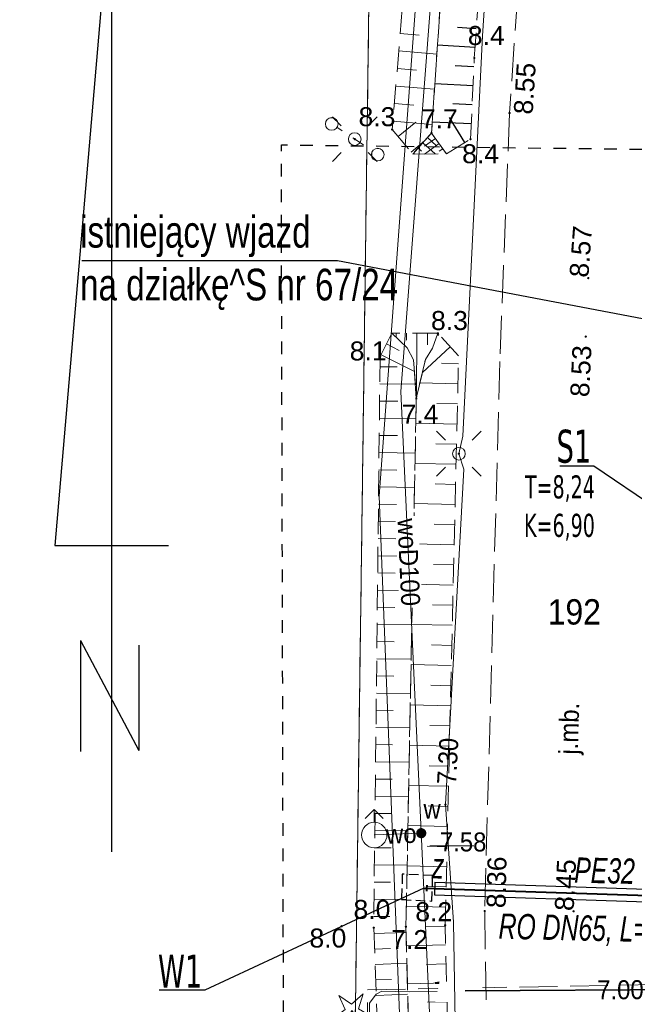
# Model space of a CAD drawing. Extents: x 5477991 to 5478204, y 5952118 to 5952269.
# Tile 4 of 9: x 5478103 to 5478127, y 5952196 to 5952235. Entities that reach past the tile are written whole.
import ezdxf
from ezdxf.enums import TextEntityAlignment as Align

# ---------------------------------------------------------------- set-up
doc = ezdxf.new("R2010")
doc.units = 0
doc.header["$LTSCALE"] = 0.5
for name, pattern in [('1 1', [2, 1, -1]), ('2 1', [3, 2, -1]), ('3 1', [4, 3, -1]), ('BLP', [2, 1, -1]), ('EGKK', [4, 3, -1]), ('HIDDEN', [0.375, 0.25, -0.125])]:
    doc.linetypes.add(name, pattern=pattern)
doc.layers.get('0').update_dxf_attribs({"color": 251})
for name, color, linetype, lineweight in [('--- 01 WODA', 150, 'Continuous', 50), ('--- 01 WODA OPIS', 5, 'Continuous', 18), ('--- 01 WODA OZNACZENIA', 160, 'Continuous', 25), ('--- 02 KS OZNACZENIA', 34, 'Continuous', 25), ('EGDE', 7, 'Continuous', 20), ('EGDE_O', 7, 'Continuous', 20), ('EGKK', 251, 'Continuous', 20), ('EGPG', 251, 'Continuous', 20), ('EGPG_O', 251, 'Continuous', 20), ('OTK', 251, 'Continuous', 20), ('OTK_O', 251, 'Continuous', 20), ('OTR', 251, 'Continuous', 20), ('OTRN', 251, 'Continuous', 20), ('OTRN_O', 251, 'Continuous', 18), ('OTRS', 251, 'Continuous', 20), ('OTRS_O', 251, 'Continuous', 18), ('OTZ', 7, 'Continuous', 20), ('SUE', 251, 'Continuous', 20), ('SUL', 251, 'Continuous', 20), ('SUP', 251, 'Continuous', 20), ('SUPS', 251, 'Continuous', 20), ('SUPS_O', 251, 'Continuous', 0), ('SUW', 251, 'Continuous', 20), ('SUW_O', 251, 'Continuous', 20)]:
    doc.layers.add(name, color=color, linetype=linetype, lineweight=lineweight)
for name, color, linetype in [('---01-PRZYŁĄCZE', 5, 'Continuous'), ('--OPISY', 7, 'Continuous'), ('Strzałka', 251, 'Continuous')]:
    doc.layers.add(name, color=color, linetype=linetype)
doc.styles.add('1-500', font='arial.ttf', dxfattribs={"width": 0.75, "height": 1.25})
doc.styles.add('BDOT', font='Arial.ttf', dxfattribs={"width": 0.9})
doc.styles.add('EGBP', font='arial.ttf')
doc.styles.add('EGiB', font='Arial.ttf', dxfattribs={"width": 0.9})
doc.styles.add('GENERATED_STYLE_5', font='ariali.ttf')
doc.styles.add('GESUT', font='Arial.ttf', dxfattribs={"width": 0.9})
doc.styles.add('PZ', font='romand.shx', dxfattribs={"width": 0.7})
doc.dimstyles.new('PZ', dxfattribs={"dimscale": 0.5, "dimtxt": 2.2, "dimasz": 0, "dimexe": 0, "dimexo": 0, "dimgap": 0.5, "dimtad": 1, "dimdec": 1, "dimlfac": 0.1, "dimzin": 0, "dimdsep": 46, "dimtxsty": 'PZ', "dimcen": 0.09, "dimse1": 1, "dimse2": 1, "dimsd1": 1, "dimsd2": 1, "dimclrd": 8, "dimclre": 8, "dimclrt": 256, "dimadec": 0, "dimazin": 0, "dimtfac": 1, "dimtdec": 1, "dimtofl": 0, "dimtmove": 1, "dimatfit": 3, "dimfxl": 1, "dimtolj": 1, "dimtzin": 0, "dimarcsym": 0})

# ---------------------------------------------------------------- blocks, each defined once
blk = doc.blocks.new('OTZG')
at = {"layer": 'OTZ', "color": 0, "lineweight": 18}
for p, q in [((-1.04, 1.267, 0.5), (-0.035, 0.564, 0.5)), ((-0.547, 0.141, 0.5), (-1.04, 1.267, 0.5)), ((-0.035, 0.564, 0.5), (0.884, 1.381, 0.5)), ((0.884, 1.381, 0.5), (0.525, 0.208, 0.5)), ((-1.527, -0.597, 0.5), (-0.547, 0.141, 0.5)), ((0.525, 0.208, 0.5), (1.586, -0.414, 0.5)), ((-0.303, -0.477, 0.5), (-1.527, -0.597, 0.5)), ((0.096, -1.637, 0.5), (-0.303, -0.477, 0.5)), ((0.36, -0.435, 0.5), (0.096, -1.637, 0.5)), ((1.586, -0.414, 0.5), (0.36, -0.435, 0.5))]:
    blk.add_line(p, q, dxfattribs=at)
at = {"layer": 'OTZ', "color": 0, "lineweight": 18, "const_width": 0.1}
blk.add_lwpolyline([(-0.05, 0, 1), (0.05, 0, 1)], format="xyb", close=True, dxfattribs=at)
blk = doc.blocks.new('OTRN')
at = {"layer": 'OTRN', "color": 0, "const_width": 0.09}
blk.add_lwpolyline([(-0.045, 0, 1), (0.045, 0, 1)], format="xyb", close=True, dxfattribs=at)
at = {"layer": 'OTRN_O', "color": 0, "style": 'BDOT'}
blk.add_attdef('RZEDNA', (0.514, 0.515), '', height=1.5, dxfattribs=at)
blk = doc.blocks.new('OTRS')
at = {"layer": 'OTRS', "color": 0, "lineweight": -3, "const_width": 0.09}
blk.add_lwpolyline([(-0.045, 0, 1), (0.045, 0, 1)], format="xyb", close=True, dxfattribs=at)
at = {"layer": 'OTRS_O', "color": 0, "style": 'BDOT'}
blk.add_attdef('RZEDNA', (0.514, 0.515), '', height=1.5, dxfattribs=at)
blk = doc.blocks.new('SUPP')
at = {"color": 0}
blk.add_wipeout([(0.48, 0), (0.457, 0.148), (0.388, 0.282), (0.282, 0.388), (0.148, 0.457), (0, 0.48), (-0.148, 0.457), (-0.282, 0.388), (-0.388, 0.282), (-0.457, 0.148), (-0.48, 0), (-0.457, -0.148), (-0.388, -0.282), (-0.282, -0.388), (-0.148, -0.457), (0, -0.48), (0.148, -0.457), (0.282, -0.388), (0.388, -0.282), (0.457, -0.148)], dxfattribs=at).dxf.layer = 'SUP'
at = {"layer": 'SUP', "color": 0, "lineweight": 18}
blk.add_circle((0, 0), 0.5, dxfattribs=at)
blk = doc.blocks.new('SUEO')
at = {"layer": 'SUE', "color": 0, "lineweight": 18}
blk.add_circle((0, 0), 0.5, dxfattribs=at)
blk = doc.blocks.new('SUE_L')
at = {"layer": 'SUE', "color": 0, "lineweight": 18}
for p, q in [((-1.768, 1.768), (-1.061, 1.061)), ((1.061, 1.061), (1.768, 1.768)), ((-1.768, -1.768), (-1.061, -1.061)), ((1.061, -1.061), (1.768, -1.768))]:
    blk.add_line(p, q, dxfattribs=at)
at = {"layer": 'SUE', "color": 0, "const_width": 0.09}
blk.add_lwpolyline([(-0.045, 0, 1), (0.045, 0, 1)], format="xyb", close=True, dxfattribs=at)
blk = doc.blocks.new('SUPS_B')
at = {"layer": 'SUPS', "color": 0, "const_width": 0.09, "flags": 128}
blk.add_lwpolyline([(-0.045, 0, 1), (0.045, 0, 1)], format="xyb", close=True, dxfattribs=at)
at = {"layer": 'SUPS_O', "color": 0, "style": 'GESUT', "width": 0.9}
blk.add_attdef('RZEDNA', (1.597, -0.736), '', height=1.5, dxfattribs=at)
blk = doc.blocks.new('EGPG_b')
at = {"layer": 'EGPG', "lineweight": 0}
h = blk.add_hatch(color=0, dxfattribs=at)
h.dxf.hatch_style = 1
edge = h.paths.add_edge_path()
edge.add_arc((0, 0), 0.09, 0, 360)
at = {"layer": 'EGPG_O', "color": 0, "style": 'EGBP'}
blk.add_attdef('NRP', (0.668, 0.517), '', height=1.5, dxfattribs=at)
blk = doc.blocks.new('SUWW')
at = {"layer": 'SUW', "color": 0, "const_width": 0.4, "flags": 128}
blk.add_lwpolyline([(-0.2, 0, 1), (0.2, 0, 1)], format="xyb", close=True, dxfattribs=at)
blk = doc.blocks.new('SUPS_A')
at = {"layer": 'SUPS', "color": 0, "const_width": 0.09, "flags": 128}
blk.add_lwpolyline([(-0.045, 0, 1), (0.045, 0, 1)], format="xyb", close=True, dxfattribs=at)
at = {"layer": 'SUPS_O', "color": 0, "style": 'GESUT', "width": 0.9}
blk.add_attdef('RZG', text='', height=1.5, dxfattribs=at).set_placement((3.31, -1.44), align=Align.CENTER)
blk.add_attdef('RZD', text='', height=1.5, dxfattribs=at).set_placement((3.31, -2.04), align=Align.TOP_CENTER)
blk = doc.blocks.new('SUWH')
at = {"layer": 'SUW', "color": 0, "lineweight": 18}
for p in [(-0.707, 1.293), (0, 1), (0.707, 1.293)]:
    blk.add_line(p, (0, 2), dxfattribs=at)
blk.add_circle((0, 0), 1, dxfattribs=at)

msp = doc.modelspace()

# ---------------------------------------------------------------- linework, layer by layer
at = {"layer": '--- 01 WODA', "color": 1, "lineweight": 25}
for p, q in [((5478119.221, 5952201.168), (5478119.205, 5952200.668)), ((5478119.221, 5952201.168), (5478132.505, 5952200.741)), ((5478119.205, 5952200.668), (5478132.486, 5952200.241))]:
    msp.add_line(p, q, dxfattribs=at)
at = {"layer": '---01-PRZYŁĄCZE', "lineweight": 40}
for p, q in [((5478118.902, 5952201.046), (5478118.898, 5952200.928)), ((5478118.785, 5952200.932), (5478134.941, 5952200.413)), ((5478118.898, 5952200.928), (5478118.894, 5952200.81))]:
    msp.add_line(p, q, dxfattribs=at)
at = {"layer": '--OPISY'}
msp.add_lwpolyline([(5478105.29, 5952225.689), (5478115.373, 5952225.689), (5478128.255, 5952223.249)], dxfattribs=at)
at = {"flags": 128}
for points in [[(5478106.46, 5952240.484), (5478104.218, 5952214.447), (5478108.702, 5952214.447)], [(5478106.46, 5952240.484), (5478106.46, 5952202.369)], [(5478105.235, 5952210.697), (5478105.235, 5952206.326)], [(5478105.235, 5952210.697), (5478107.532, 5952206.363)], [(5478107.532, 5952210.512), (5478107.532, 5952206.363)]]:
    msp.add_lwpolyline(points, dxfattribs=at)
at = {"color": 0, "linetype": 'HIDDEN', "ltscale": 3}
msp.add_lwpolyline([(5478119.137, 5952201.426), (5478117.938, 5952201.483), (5478117.906, 5952200.483), (5478119.105, 5952200.426)], close=True, dxfattribs=at)
at = {"layer": 'OTR'}
for p, q in [((5478117.855, 5952234.65), (5478118.602, 5952234.588)), ((5478117.855, 5952234.65), (5478118.602, 5952234.588)), ((5478117.798, 5952233.958), (5478119.301, 5952233.833)), ((5478117.74, 5952233.265), (5478118.497, 5952233.202)), ((5478117.74, 5952233.265), (5478118.497, 5952233.202)), ((5478117.682, 5952232.573), (5478119.207, 5952232.446)), ((5478117.682, 5952232.573), (5478119.207, 5952232.446)), ((5478117.625, 5952231.88), (5478118.392, 5952231.816)), ((5478117.625, 5952231.88), (5478118.392, 5952231.816)), ((5478117.567, 5952231.187), (5478119.113, 5952231.059)), ((5478117.567, 5952231.187), (5478119.113, 5952231.059)), ((5478117.775, 5952230.579), (5478118.467, 5952231.156)), ((5478117.775, 5952230.579), (5478118.467, 5952231.156)), ((5478119.243, 5952230.508), (5478118.813, 5952230.199)), ((5478119.243, 5952230.508), (5478118.813, 5952230.199)), ((5478118.932, 5952230.542), (5478119.292, 5952230.221)), ((5478118.932, 5952230.542), (5478119.292, 5952230.221)), ((5478118.284, 5952229.969), (5478118.819, 5952230.415)), ((5478118.284, 5952229.969), (5478118.819, 5952230.415)), ((5478118.564, 5952230.13), (5478118.696, 5952230.012)), ((5478118.564, 5952230.13), (5478118.696, 5952230.012)), ((5478118.748, 5952230.336), (5478119.24, 5952229.897)), ((5478118.748, 5952230.336), (5478119.24, 5952229.897)), ((5478119.388, 5952230.305), (5478118.816, 5952229.894)), ((5478119.388, 5952230.305), (5478118.816, 5952229.894)), ((5478119.534, 5952230.103), (5478119.391, 5952230)), ((5478119.534, 5952230.103), (5478119.391, 5952230)), ((5478118.38, 5952229.923), (5478118.417, 5952229.891)), ((5478118.38, 5952229.923), (5478118.417, 5952229.891)), ((5478117.693, 5952222.829), (5478117.692, 5952222.674)), ((5478118.104, 5952222.827), (5478118.103, 5952222.552)), ((5478118.516, 5952222.825), (5478118.502, 5952220.303)), ((5478118.928, 5952222.822), (5478118.926, 5952222.365)), ((5478119.381, 5952222.776), (5478119.338, 5952222.737)), ((5478117.314, 5952222.402), (5478117.817, 5952222.147)), ((5478117.097, 5952221.973), (5478118.414, 5952221.308)), ((5478119.831, 5952222.287), (5478118.729, 5952221.272)), ((5478120.153, 5952221.622), (5478119.485, 5952221.638)), ((5478117.056, 5952221.502), (5478117.728, 5952221.495)), ((5478117.048, 5952220.825), (5478118.45, 5952220.809)), ((5478120.134, 5952220.828), (5478118.633, 5952220.864)), ((5478117.041, 5952220.147), (5478117.764, 5952220.139)), ((5478120.115, 5952220.034), (5478119.301, 5952220.054)), ((5478117.033, 5952219.469), (5478118.474, 5952219.453)), ((5478120.097, 5952219.24), (5478118.471, 5952219.279)), ((5478117.026, 5952218.792), (5478117.743, 5952218.784)), ((5478120.078, 5952218.447), (5478119.267, 5952218.466)), ((5478117.018, 5952218.114), (5478118.448, 5952218.098)), ((5478120.059, 5952217.653), (5478118.44, 5952217.691)), ((5478117.01, 5952217.436), (5478117.722, 5952217.428)), ((5478120.04, 5952216.859), (5478119.232, 5952216.878)), ((5478117.003, 5952216.759), (5478118.421, 5952216.743)), ((5478120.022, 5952216.065), (5478118.408, 5952216.103)), ((5478116.995, 5952216.081), (5478117.702, 5952216.073)), ((5478116.988, 5952215.403), (5478118.394, 5952215.388)), ((5478120.003, 5952215.271), (5478119.198, 5952215.29)), ((5478116.98, 5952214.726), (5478117.681, 5952214.718)), ((5478119.984, 5952214.477), (5478118.377, 5952214.515)), ((5478116.973, 5952214.048), (5478118.368, 5952214.033)), ((5478119.965, 5952213.683), (5478119.163, 5952213.702)), ((5478116.965, 5952213.37), (5478117.66, 5952213.363)), ((5478116.958, 5952212.693), (5478118.341, 5952212.677)), ((5478119.947, 5952212.889), (5478118.346, 5952212.927)), ((5478116.95, 5952212.015), (5478117.639, 5952212.007)), ((5478119.928, 5952212.096), (5478119.129, 5952212.114)), ((5478116.943, 5952211.337), (5478118.314, 5952211.322)), ((5478119.909, 5952211.302), (5478118.315, 5952211.339)), ((5478116.935, 5952210.66), (5478117.618, 5952210.652)), ((5478119.89, 5952210.508), (5478119.095, 5952210.527)), ((5478116.928, 5952209.982), (5478118.288, 5952209.967)), ((5478119.872, 5952209.714), (5478118.283, 5952209.751)), ((5478116.92, 5952209.304), (5478117.597, 5952209.297)), ((5478119.853, 5952208.92), (5478119.06, 5952208.939)), ((5478116.913, 5952208.627), (5478118.261, 5952208.612)), ((5478116.905, 5952207.949), (5478117.576, 5952207.942)), ((5478119.834, 5952208.126), (5478118.252, 5952208.164)), ((5478116.898, 5952207.271), (5478118.234, 5952207.256)), ((5478119.816, 5952207.332), (5478119.026, 5952207.351)), ((5478116.89, 5952206.594), (5478117.556, 5952206.586)), ((5478119.797, 5952206.539), (5478118.221, 5952206.576)), ((5478116.883, 5952205.916), (5478118.208, 5952205.901)), ((5478119.778, 5952205.745), (5478118.992, 5952205.763)), ((5478116.875, 5952205.238), (5478117.535, 5952205.231)), ((5478119.759, 5952204.951), (5478118.19, 5952204.988)), ((5478116.868, 5952204.561), (5478118.181, 5952204.546)), ((5478119.741, 5952204.157), (5478118.957, 5952204.175)), ((5478116.86, 5952203.883), (5478117.514, 5952203.876)), ((5478119.722, 5952203.363), (5478118.158, 5952203.4)), ((5478116.853, 5952203.205), (5478118.154, 5952203.191)), ((5478116.845, 5952202.528), (5478117.493, 5952202.52)), ((5478119.703, 5952202.569), (5478118.923, 5952202.588)), ((5478116.838, 5952201.85), (5478118.128, 5952201.836)), ((5478119.684, 5952201.775), (5478118.127, 5952201.812)), ((5478116.83, 5952201.172), (5478117.472, 5952201.165)), ((5478119.666, 5952200.981), (5478118.889, 5952201)), ((5478116.822, 5952200.495), (5478118.101, 5952200.48)), ((5478119.647, 5952200.188), (5478118.096, 5952200.224)), ((5478116.815, 5952199.817), (5478117.451, 5952199.81)), ((5478119.631, 5952199.44), (5478118.855, 5952199.422)), ((5478116.819, 5952199.139), (5478118.086, 5952199.186)), ((5478119.649, 5952198.693), (5478118.099, 5952198.655)), ((5478116.841, 5952198.53), (5478117.471, 5952198.554)), ((5478116.863, 5952197.921), (5478118.117, 5952197.968)), ((5478119.667, 5952197.946), (5478118.893, 5952197.927)), ((5478116.886, 5952197.312), (5478117.509, 5952197.335)), ((5478119.685, 5952197.199), (5478118.138, 5952197.161)), ((5478116.908, 5952196.703), (5478118.148, 5952196.749)), ((5478119.704, 5952196.452), (5478118.93, 5952196.433))]:
    msp.add_line(p, q, dxfattribs=at)
at = {"layer": 'OTR', "linetype": '2 1', "lineweight": 18}
for points in [[(5478121.169, 5952259.73), (5478120.43, 5952250.48), (5478119.09, 5952230.72), (5478119.68, 5952229.9), (5478120.63, 5952230.48), (5478120.78, 5952233.68), (5478121.91, 5952250.36), (5478122.699, 5952259.995)], [(5478119.959, 5952259.954), (5478119.18, 5952250.58), (5478117.54, 5952230.86), (5478118.35, 5952229.89), (5478119.09, 5952230.72), (5478120.43, 5952250.48), (5478121.185, 5952259.93)], [(5478119.905, 5952259.298), (5478119.18, 5952250.58), (5478117.54, 5952230.86), (5478118.35, 5952229.89), (5478119.09, 5952230.72), (5478120.43, 5952250.48), (5478121.167, 5952259.712)], [(5478121.115, 5952259.048), (5478120.43, 5952250.48), (5478119.09, 5952230.72), (5478119.68, 5952229.9), (5478120.63, 5952230.48), (5478120.78, 5952233.68), (5478121.91, 5952250.36), (5478122.63, 5952259.145)]]:
    msp.add_lwpolyline(points, dxfattribs=at)
for points in [[(5478118.35, 5952229.89), (5478119.68, 5952229.9), (5478119.09, 5952230.72)], [(5478118.35, 5952229.89), (5478119.68, 5952229.9), (5478119.09, 5952230.72)], [(5478117.53, 5952222.83), (5478117.06, 5952221.9), (5478116.81, 5952199.37), (5478117.19, 5952189.07), (5478117.22, 5952177.85), (5478117.8, 5952176.93), (5478118.24, 5952177.41), (5478118.42, 5952177.94), (5478118.6, 5952179.18), (5478118.08, 5952199.41), (5478118.49, 5952220.25), (5478118.38, 5952221.78), (5478118.13, 5952222.25)], [(5478117.53, 5952222.83), (5478118.13, 5952222.25), (5478118.38, 5952221.78), (5478118.49, 5952220.25), (5478118.85, 5952221.79), (5478119.13, 5952222.24), (5478119.34, 5952222.82)], [(5478119.54, 5952176.96), (5478120.16, 5952177.76), (5478119.63, 5952199.47), (5478120.16, 5952221.93), (5478119.34, 5952222.82), (5478119.13, 5952222.24), (5478118.85, 5952221.79), (5478118.49, 5952220.25), (5478118.08, 5952199.41), (5478118.6, 5952179.18), (5478118.94, 5952177.96), (5478119.17, 5952177.47)]]:
    msp.add_lwpolyline(points, close=True, dxfattribs=at)
at = {"layer": 'Strzałka', "linetype": 'ByBlock'}
for p, q in [((5478120.858, 5952234.833), (5478120.117, 5952234.884)), ((5478120.808, 5952234.093), (5478119.326, 5952234.193)), ((5478120.764, 5952233.339), (5478120.018, 5952233.374)), ((5478120.729, 5952232.585), (5478119.221, 5952232.656)), ((5478120.693, 5952231.832), (5478119.932, 5952231.867)), ((5478120.41, 5952230.346), (5478119.805, 5952231.338)), ((5478120.658, 5952231.078), (5478119.119, 5952231.15))]:
    msp.add_line(p, q, dxfattribs=at)
at = {"layer": 'SUP', "linetype": '1 1', "lineweight": 18}
msp.add_lwpolyline([(5478115.15, 5952231.08), (5478116.97, 5952229.87)], dxfattribs=at)
at = {"layer": 'SUPS_O'}
msp.add_lwpolyline([(5478119.019, 5952202.608), (5478120.766, 5952202.608)], dxfattribs=at)
at = {"layer": 'SUW', "linetype": 'Continuous', "lineweight": 18, "flags": 128}
msp.add_lwpolyline([(5478118.685, 5952203.101), (5478116.83, 5952203.03)], dxfattribs=at)

# ---------------------------------------------------------------- block references
at = {"layer": 'OTRN'}
ref = msp.add_blockref('OTRN', (5478120.78, 5952233.68), dxfattribs=dict(at, xscale=0.5, yscale=0.5, zscale=0.5, rotation=360))
ref.add_attrib('RZEDNA', '8.4', (5478120.523, 5952234.193, 8.4), dxfattribs={"layer": 'OTRN_O', "color": 0, "height": 0.75, "style": 'BDOT'})
ref = msp.add_blockref('OTRN', (5478117.54, 5952230.86), dxfattribs=dict(at, xscale=0.5, yscale=0.5, zscale=0.5, rotation=360))
ref.add_attrib('RZEDNA', '8.3', (5478116.21, 5952230.99, 8.3), dxfattribs={"layer": 'OTRN_O', "color": 0, "height": 0.75, "style": 'BDOT'})
ref = msp.add_blockref('OTRN', (5478119.09, 5952230.72), dxfattribs=dict(at, xscale=0.5, yscale=0.5, zscale=0.5, rotation=360))
ref.add_attrib('RZEDNA', '7.7', (5478118.67, 5952230.91, 7.7), dxfattribs={"layer": 'OTRN_O', "color": 0, "height": 0.75, "style": 'BDOT'})
ref = msp.add_blockref('OTRN', (5478120.63, 5952230.48), dxfattribs=dict(at, xscale=0.5, yscale=0.5, zscale=0.5, rotation=360))
ref.add_attrib('RZEDNA', '8.4', (5478120.3, 5952229.53, 8.4), dxfattribs={"layer": 'OTRN_O', "color": 0, "height": 0.75, "style": 'BDOT'})
ref = msp.add_blockref('OTRN', (5478119.34, 5952222.82), dxfattribs=dict(at, xscale=0.5, yscale=0.5, zscale=0.5, rotation=360))
ref.add_attrib('RZEDNA', '8.3', (5478119.07, 5952222.95, 8.3), dxfattribs={"layer": 'OTRN_O', "color": 0, "height": 0.75, "style": 'BDOT'})
ref = msp.add_blockref('OTRN', (5478117.06, 5952221.9), dxfattribs=dict(at, xscale=0.5, yscale=0.5, zscale=0.5, rotation=360))
ref.add_attrib('RZEDNA', '8.1', (5478115.86, 5952221.75, 8.1), dxfattribs={"layer": 'OTRN_O', "color": 0, "height": 0.75, "style": 'BDOT'})
ref = msp.add_blockref('OTRN', (5478118.49, 5952220.25), dxfattribs=dict(at, xscale=0.5, yscale=0.5, zscale=0.5, rotation=360))
ref.add_attrib('RZEDNA', '7.4', (5478117.91, 5952219.26, 7.4), dxfattribs={"layer": 'OTRN_O', "color": 0, "height": 0.75, "style": 'BDOT'})
ref = msp.add_blockref('OTRN', (5478116.81, 5952199.37), dxfattribs=dict(at, xscale=0.5, yscale=0.5, zscale=0.5, rotation=360))
ref.add_attrib('RZEDNA', '8.0', (5478116.01, 5952199.72, 8), dxfattribs={"layer": 'OTRN_O', "color": 0, "height": 0.75, "style": 'BDOT'})
ref = msp.add_blockref('OTRN', (5478119.63, 5952199.47), dxfattribs=dict(at, xscale=0.5, yscale=0.5, zscale=0.5, rotation=360))
ref.add_attrib('RZEDNA', '8.2', (5478118.45, 5952199.63, 8.2), dxfattribs={"layer": 'OTRN_O', "color": 0, "height": 0.75, "style": 'BDOT'})
ref = msp.add_blockref('OTRN', (5478115.54, 5952199.43), dxfattribs=dict(at, xscale=0.5, yscale=0.5, zscale=0.5, rotation=360))
ref.add_attrib('RZEDNA', '8.0', (5478114.27, 5952198.59, 8), dxfattribs={"layer": 'OTRN_O', "color": 0, "height": 0.75, "style": 'BDOT'})
ref = msp.add_blockref('OTRN', (5478118.08, 5952199.41), dxfattribs=dict(at, xscale=0.5, yscale=0.5, zscale=0.5, rotation=360))
ref.add_attrib('RZEDNA', '7.2', (5478117.5, 5952198.53, 7.2), dxfattribs={"layer": 'OTRN_O', "color": 0, "height": 0.75, "style": 'BDOT'})
at = {"layer": 'OTRS'}
ref = msp.add_blockref('OTRS', (5478122.17, 5952231.51), dxfattribs=dict(at, xscale=0.5, yscale=0.5, zscale=0.5, rotation=360))
ref.add_attrib('RZEDNA', '8.55', (5478123.081, 5952231.436, 8.55), dxfattribs={"layer": 'OTRS_O', "color": 0, "height": 0.75, "rotation": 86.4232, "style": 'BDOT'})
ref = msp.add_blockref('OTRS', (5478125.28, 5952225), dxfattribs=dict(at, xscale=0.5, yscale=0.5, zscale=0.5, rotation=360))
ref.add_attrib('RZEDNA', '8.57', (5478125.28, 5952225, 8.57), dxfattribs={"layer": 'OTRS_O', "color": 0, "height": 0.75, "rotation": 85.6893, "style": 'BDOT'})
ref = msp.add_blockref('OTRS', (5478125.18, 5952222.69, 8.53), dxfattribs=dict(at, xscale=0.5, yscale=0.5, zscale=0.5))
ref.add_attrib('RZEDNA', '8.53', (5478125.311, 5952220.291, 8.53), dxfattribs={"layer": 'OTRS_O', "color": 0, "height": 0.75, "rotation": 447.1993, "style": 'BDOT'})
ref = msp.add_blockref('OTRS', (5478121.19, 5952200.03), dxfattribs=dict(at, xscale=0.5, yscale=0.5, zscale=0.5, rotation=360))
ref.add_attrib('RZEDNA', '8.36', (5478122.011, 5952200.137, 8.36), dxfattribs={"layer": 'OTRS_O', "color": 0, "height": 0.75, "rotation": 88.7981, "style": 'BDOT'})
ref = msp.add_blockref('OTRS', (5478124.7, 5952200.02), dxfattribs=dict(at, xscale=0.5, yscale=0.5, zscale=0.5, rotation=360))
ref.add_attrib('RZEDNA', '8.45', (5478124.7, 5952200.02, 8.45), dxfattribs={"layer": 'OTRS_O', "color": 0, "height": 0.75, "rotation": 87.207, "style": 'BDOT'})
at = {"layer": 'OTZ', "xscale": 0.5, "yscale": 0.5, "zscale": 0.5, "rotation": 360}
msp.add_blockref('OTZG', (5478115.95, 5952196.07), dxfattribs=at)
at = {"layer": 'SUPS'}
ref = msp.add_blockref('SUPS_B', (5478119.64, 5952204.23), dxfattribs=dict(at, xscale=0.5, yscale=0.5, zscale=0.5, rotation=360))
ref.add_attrib('RZEDNA', '7.30', dxfattribs={"layer": 'SUPS_O', "color": 0, "height": 0.75, "rotation": 86.8845, "style": 'GESUT', "width": 0.9}).set_placement((5478119.68, 5952205.03, 7.3), align=Align.MIDDLE_LEFT)
at = {"layer": 'SUPS', "xscale": 0.5, "yscale": 0.5, "zscale": 0.5}
msp.add_blockref('SUPS_A', (5478118.685, 5952203.101, 7.58), dxfattribs=at).add_auto_attribs({'RZG': '7.58'})
at = {"layer": 'SUPS'}
ref = msp.add_blockref('SUPS_B', (5478120.42, 5952196.88), dxfattribs=dict(at, xscale=0.5, yscale=0.5, zscale=0.5, rotation=360))
ref.add_attrib('RZEDNA', '7.10', dxfattribs={"layer": 'SUPS_O', "color": 0, "height": 0.75, "rotation": 1.0462, "style": 'GESUT', "width": 0.9}).set_placement((5478119.18, 5952196.86, 7.1), align=Align.MIDDLE_LEFT)
ref = msp.add_blockref('SUPS_B', (5478129.12, 5952196.94), dxfattribs=dict(at, xscale=0.5, yscale=0.5, zscale=0.5, rotation=360))
ref.add_attrib('RZEDNA', '7.00', dxfattribs={"layer": 'SUPS_O', "color": 0, "height": 0.75, "rotation": 0.3948, "style": 'GESUT', "width": 0.9}).set_placement((5478125.632, 5952196.918, 7), align=Align.MIDDLE_LEFT)
at = {"layer": 'SUW', "xscale": 0.5, "yscale": 0.5, "zscale": 0.5}
msp.add_blockref('SUWW', (5478118.685, 5952203.101, 0.5), dxfattribs=at)

# ---------------------------------------------------------------- texts
at = {"layer": '--- 01 WODA', "color": 1, "lineweight": 25, "style": 'GENERATED_STYLE_5', "width": 0.7}
msp.add_text('RO DN65, L=13,50m', height=1, rotation=358.7501, dxfattribs=at).set_placement((5478121.73, 5952198.936, 909.49))
at = {"layer": '--- 01 WODA OPIS', "linetype": 'Continuous', "lineweight": 18, "style": 'GENERATED_STYLE_5', "width": 0.7}
for s, p in [('PE32', (5478124.717, 5952201.15, 909.49)), ('z', (5478119.091, 5952201.319, 909.49))]:
    msp.add_text(s, height=1, rotation=358.7501, dxfattribs=at).set_placement(p)
at = {"layer": '--- 01 WODA OZNACZENIA', "linetype": 'Continuous', "insert": (5478110.036, 5952197.657), "char_height": 1.3, "attachment_point": 6, "style": 'PZ'}
msp.add_mtext('\\fTahoma|b0|i0|c238|p32;W1', dxfattribs=at)
at = {"layer": '--- 02 KS OZNACZENIA', "linetype": 'Continuous', "attachment_point": 6, "style": 'PZ'}
for s, insert, char_height in [('\\fTahoma|b0|i0|c238|p32;S1', (5478125.394, 5952218.355), 1.3), ('\\fTahoma|b0|i0|c238|p32;T=8,24\\PK=6,90', (5478125.541, 5952215.932), 0.91)]:
    msp.add_mtext(s, dxfattribs=dict(at, insert=insert, char_height=char_height))
at = {"layer": '--OPISY', "insert": (5478105.217, 5952227.452), "char_height": 1.25, "width": 34.43484, "attachment_point": 1, "line_spacing_factor": 0.8, "style": '1-500'}
msp.add_mtext('\\pxsm1,;istniejący wjazd \\Pna działkę^S nr 67/24', dxfattribs=at)
at = {"layer": 'EGDE_O', "insert": (5478123.68, 5952211.318), "char_height": 1, "attachment_point": 7, "style": 'EGiB'}
msp.add_mtext('192\\P', dxfattribs=at)
at = {"layer": 'OTK_O', "insert": (5478125.096, 5952206.19), "char_height": 0.75, "attachment_point": 7, "rotation": 88.4976, "style": 'BDOT'}
msp.add_mtext('j.mb.', dxfattribs=at)
at = {"layer": 'SUW_O', "insert": (5478119.113, 5952204.054), "char_height": 0.75, "attachment_point": 5, "style": 'GESUT'}
msp.add_mtext('w', dxfattribs=at)
at = {"layer": 'SUW_O', "insert": (5478117.896, 5952203.073, 0.5), "char_height": 0.75, "attachment_point": 5, "rotation": 2.1906, "style": 'GESUT'}
msp.add_mtext('wo', dxfattribs=at)

# ---------------------------------------------------------------- leaders
at = {"layer": '--- 01 WODA OZNACZENIA', "color": 4, "linetype": 'Continuous', "annotation_type": 0, "has_hookline": 1, "hookline_direction": 1, "text_width": 1.694}
msp.add_leader([(5478118.785, 5952200.932), (5478110.136, 5952196.905)], dimstyle='PZ', override={"dimgap": 0.2, "dimclrd": 256}, dxfattribs=at)
at = {"layer": '--- 02 KS OZNACZENIA', "linetype": 'Continuous', "annotation_type": 0, "has_hookline": 1, "hookline_direction": 1, "text_width": 1.231}
msp.add_leader([(5478135.32, 5952210.918), (5478125.494, 5952217.582)], dimstyle='PZ', override={"dimgap": 0.2, "dimclrd": 256}, dxfattribs=at)

# ---------------------------------------------------------------- next in the draw order: block references
at = {"layer": 'SUE', "xscale": 0.5, "yscale": 0.5, "zscale": 0.5, "rotation": 360}
msp.add_blockref('SUEO', (5478116.06, 5952230.48), dxfattribs=at)
at = {"layer": 'SUP', "xscale": 0.5, "yscale": 0.5, "zscale": 0.5}
for p in [(5478115.15, 5952231.08), (5478116.97, 5952229.87)]:
    msp.add_blockref('SUPP', p, dxfattribs=at)

# ---------------------------------------------------------------- next in the draw order: linework, layer by layer
at = {"layer": 'SUE', "linetype": '3 1', "lineweight": 18}
msp.add_lwpolyline([(5478116.68, 5952186.92), (5478116.56, 5952196.92), (5478134.56, 5952197.25), (5478134.74, 5952228.28), (5478137.44, 5952261.9), (5478138.39, 5952261.75), (5478138.62, 5952261.73), (5478140.85, 5952261.47), (5478140.97, 5952261.23)], dxfattribs=at)
at = {"layer": 'SUE', "lineweight": 18}
msp.add_lwpolyline([(5478116.77, 5952186.97), (5478116.64, 5952186.66), (5478116.26, 5952187.08), (5478116.31, 5952187.51), (5478116.42, 5952188.31), (5478116.58, 5952189.57), (5478116.64, 5952196.4), (5478116.9, 5952196.75), (5478117.13, 5952196.87), (5478118.23, 5952196.84), (5478120.42, 5952196.88), (5478129.12, 5952196.94), (5478130.66, 5952197.19), (5478132.58, 5952197.2), (5478133.83, 5952197.25), (5478134.36, 5952197.45), (5478134.58, 5952197.99), (5478134.15, 5952206.13), (5478134.62, 5952212.34), (5478134.51, 5952219.92), (5478134.64, 5952225.79), (5478134.43, 5952231.37), (5478134.03, 5952236.57)], dxfattribs=at)

# ---------------------------------------------------------------- next in the draw order: block references
at = {"layer": 'SUE', "xscale": 0.5, "yscale": 0.5, "zscale": 0.5}
msp.add_blockref('SUE_L', (5478116.06, 5952230.48), dxfattribs=at)

# ---------------------------------------------------------------- next in the draw order: block references
at = {"layer": 'SUE', "xscale": 0.5, "yscale": 0.5, "zscale": 0.5, "rotation": 360}
msp.add_blockref('SUEO', (5478120.17, 5952218.07), dxfattribs=at)

# ---------------------------------------------------------------- next in the draw order: linework, layer by layer
at = {"layer": 'EGDE', "lineweight": 18}
msp.add_lwpolyline([(5478117.721, 5952259.545), (5478116.78, 5952247.79), (5478116.07, 5952195.31), (5478117.84, 5952195.65), (5478117.03, 5952216.4), (5478120.247, 5952259.821)], dxfattribs=at)

# ---------------------------------------------------------------- next in the draw order: block references
at = {"layer": 'SUE', "xscale": 0.5, "yscale": 0.5, "zscale": 0.5}
msp.add_blockref('SUE_L', (5478120.17, 5952218.07), dxfattribs=at)

# ---------------------------------------------------------------- next in the draw order: block references
at = {"layer": 'EGPG', "xscale": 0.5, "yscale": 0.5, "zscale": 0.5, "rotation": 360}
msp.add_blockref('EGPG_b', (5478117.03, 5952216.4), dxfattribs=at)

# ---------------------------------------------------------------- next in the draw order: texts
at = {"layer": 'SUW_O', "insert": (5478118.11, 5952215.52), "char_height": 0.75, "attachment_point": 4, "rotation": 272.646, "style": 'GESUT', "bg_fill": 3, "box_fill_scale": 1.1, "bg_fill_color": 256, "bg_fill_transparency": 0}
msp.add_mtext('woD100', dxfattribs=at)

# ---------------------------------------------------------------- next in the draw order: wipeouts: each hides what was drawn before it
msp.add_wipeout([(5478119.232, 5952196.436), (5478119.409, 5952197.242), (5478121.152, 5952197.273), (5478120.976, 5952196.467)]).dxf.layer = 'SUPS_O'

# ---------------------------------------------------------------- next in the draw order: linework, layer by layer
at = {"color": 1, "linetype": 'BLP', "lineweight": 30, "flags": 128}
msp.add_lwpolyline([(5478188.435, 5952229.332), (5478187.552, 5952193.554), (5478113.251, 5952194.092), (5478113.161, 5952230.256), (5478188.435, 5952229.332), (5478188.435, 5952229.332)], dxfattribs=at)
at = {"layer": 'EGKK', "linetype": 'EGKK', "lineweight": 18}
msp.add_lwpolyline([(5478089.996, 5952190.255), (5478116.07, 5952195.31), (5478116.78, 5952247.79), (5478117.673, 5952258.939)], dxfattribs=at)
at = {"layer": 'OTK', "linetype": '3 1', "lineweight": 18}
msp.add_lwpolyline([(5478124.2, 5952259.624), (5478123.45, 5952250.23), (5478122.17, 5952231.51), (5478121.79, 5952221.71), (5478121.19, 5952200.03), (5478121.55, 5952177.52), (5478121.71, 5952172.53), (5478121.84, 5952169.929)], dxfattribs=at)
at = {"layer": 'SUE', "lineweight": 18}
msp.add_lwpolyline([(5478122.794, 5952259.321), (5478122.42, 5952255.09), (5478122.19, 5952254.15), (5478122.34, 5952253.46), (5478121.11, 5952234.56), (5478120.33, 5952218.76), (5478120.17, 5952218.07), (5478120.36, 5952217.46), (5478119.64, 5952204.23), (5478119.96, 5952199.59), (5478120.23, 5952183.23), (5478120.02, 5952182.42), (5478120.27, 5952181.74), (5478120.53, 5952176.17), (5478121, 5952170.37), (5478121.025, 5952169.868)], dxfattribs=at)
at = {"layer": 'SUL', "lineweight": 35}
msp.add_lwpolyline([(5478120.42, 5952196.88), (5478129.12, 5952196.94)], dxfattribs=at)
at = {"layer": 'SUW', "lineweight": 18}
msp.add_lwpolyline([(5478120.846, 5952259.693), (5478120.4, 5952253.44), (5478117.88, 5952220.52), (5478120.21, 5952170.106)], dxfattribs=at)

# ---------------------------------------------------------------- next in the draw order: block references
at = {"layer": 'SUW', "lineweight": 18, "xscale": 0.5, "yscale": 0.5, "zscale": 0.5}
msp.add_blockref('SUWH', (5478116.83, 5952203.03, 8.727), dxfattribs=at)

doc.saveas('drawing.dxf')
